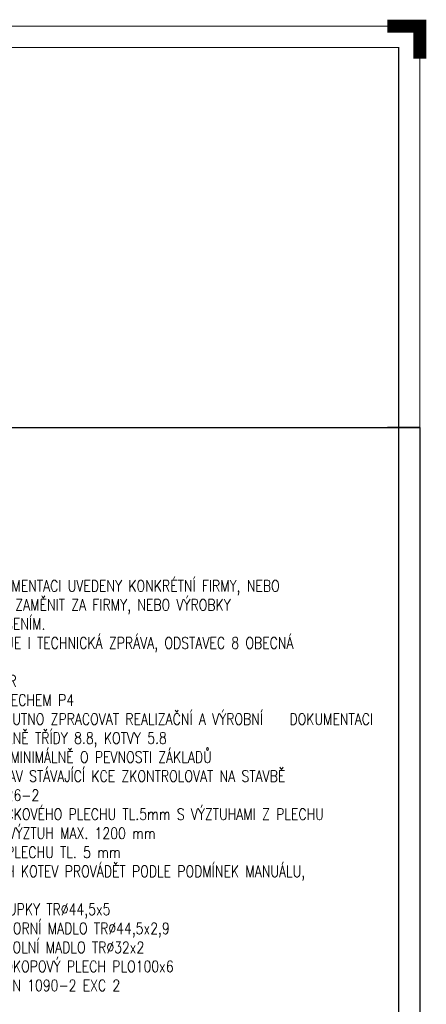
# Paper-space layout 'Layout1' of a CAD drawing. Extents: x -2 to 1083, y -36 to 422.
# Tile 48 of 67: x 768 to 893, y 120 to 422. Entities that reach past the tile are written whole.
import ezdxf
from ezdxf.enums import TextEntityAlignment as Align

# ---------------------------------------------------------------- set-up
doc = ezdxf.new("R2010")
doc.units = 0
doc.layers.get('DEFPOINTS').update_dxf_attribs({"color": 132, "linetype": 'CONTINUOUS'})
doc.layers.add('RAMECEK_HP', color=251, linetype='CONTINUOUS')
doc.layers.add('SS_TEXT35', color=2, linetype='CONTINUOUS', lineweight=35)
doc.styles.add('ROMANS', font='romans.shx', dxfattribs={"width": 0.8})

# ---------------------------------------------------------------- blocks, each defined once
blk = doc.blocks.new('*U6')
at = {"layer": 'DEFPOINTS'}
blk.add_lwpolyline([(891, 0), (681, 0), (681, 297), (891, 297)], close=True, dxfattribs=at)
at = {"layer": 'RAMECEK_HP', "lineweight": 35, "const_width": 0.35}
for points in [[(0, 420), (0, 0), (891, 0), (891, 420)], [(6.5, 413.5), (6.5, 6.5), (884.5, 6.5), (884.5, 413.5)]]:
    blk.add_lwpolyline(points, close=True, dxfattribs=at)
at = {"layer": 'RAMECEK_HP', "lineweight": 40, "const_width": 4}
blk.add_lwpolyline([(891, 410), (891, 420), (881, 420)], dxfattribs=at)
at = {"layer": 'RAMECEK_HP', "lineweight": 50, "const_width": 0.5}
blk.add_lwpolyline([(891, 297), (881, 297)], dxfattribs=at)
blk.add_lwpolyline([(891, 297), (881, 297)], dxfattribs=at)
at = {"layer": 'DEFPOINTS', "style": 'ROMANS', "width": 0.8}
blk.add_attdef('TISK', text='', height=10, dxfattribs=at).set_placement((891, -33), align=Align.RIGHT)

psp = doc.layouts.get("Layout1")

# ---------------------------------------------------------------- block references
at = {"layer": 'RAMECEK_HP'}
psp.add_blockref('*U6', (0, 0), dxfattribs=at)

# ---------------------------------------------------------------- texts
at = {"layer": 'SS_TEXT35', "insert": (711, 124.1102), "char_height": 3.5, "attachment_point": 7, "style": 'ROMANS'}
psp.add_mtext_dynamic_manual_height_columns('{\\H1.4286x;\\C4;POZNÁMKA:\\P\\pxi-2,l2,t4;}-^IPOKUD JSOU V\\~DOKUMENTACI UVEDENY KONKRÉTNÍ FIRMY, NEBO ^IVÝROBKY TAK JE LZE ZAMĚNIT ZA FIRMY, NEBO VÝROBKY ^I^IS\\~ROVNOCENNÝM ŘEŠENÍM.\\P\\pi0,l0,tz;- SOUČÁSTI DOKUMENTACE JE I TECHNICKÁ ZPRÁVA, ODSTAVEC 8 OBECNÁ UPOZORNĚNÍ A DOPORUČENÍ\\P- POUŽITÝ MATERIÁL: S235JR\\P- DUTÉ PROFILY UZAVŘÍT PLECHEM P4\\P\\pt2;- NESLOUŽÍ PRO VÝROBU, NUTNO ZPRACOVAT REALIZAČNÍ A VÝROBNÍ ^IDOKUMENTACI\\P\\ptz;- VŠECHNY ŠROUBY MINIMÁLNĚ TŘÍDY 8.8, KOTVY 5.8\\P- PODLITÍ PATNÍCH PLECHŮ MINIMÁLNĚ O PEVNOSTI ZÁKLADŮ\\P- SKUTEČNÉ ROZMĚRY A STAV STÁVAJÍCÍ KCE ZKONTROLOVAT NA STAVBĚ\\P- PROFILY UPE DLE DIN 1026-2\\P\\pi-2,l2,t4;-^ILÁVKY JSOU ZE SLZIČKOVÉHO PLECHU TL.5mm S VÝZTUHAMI Z PLECHU TL. 5 mm, VZDÁLENOST VÝZTUH MAX. 1200 mm\\P\\pi0,l0,tz;- SCHOD. STUPNĚ JSOU Z PLECHU TL. 5 mm\\P- POSTUP OSAZOVÁNÍ VŠECH KOTEV PROVÁDĚT PODLE PODMÍNEK MANUÁLU, STANDARDU VÝROBCE\\P\\pt15;- ZÁBRADLÍ TRUBKOVÉ: SLOUPKY TR%%C44,5x5\\P\\pt13.571,15;^I^IHORNÍ MADLO TR%%C44,5x2,9\\P\\pql;^I^IDOLNÍ MADLO TR%%C32x2\\P\\pq*,t15;^IOKOPOVÝ PLECH PLO100x6\\P\\ptz;TŘÍDA PROVEDENÍ DLE ČSN EN 1090-2 EXC 2', width=165.987819, gutter_width=17.5, heights=[0], dxfattribs=at)

doc.saveas('drawing.dxf')
